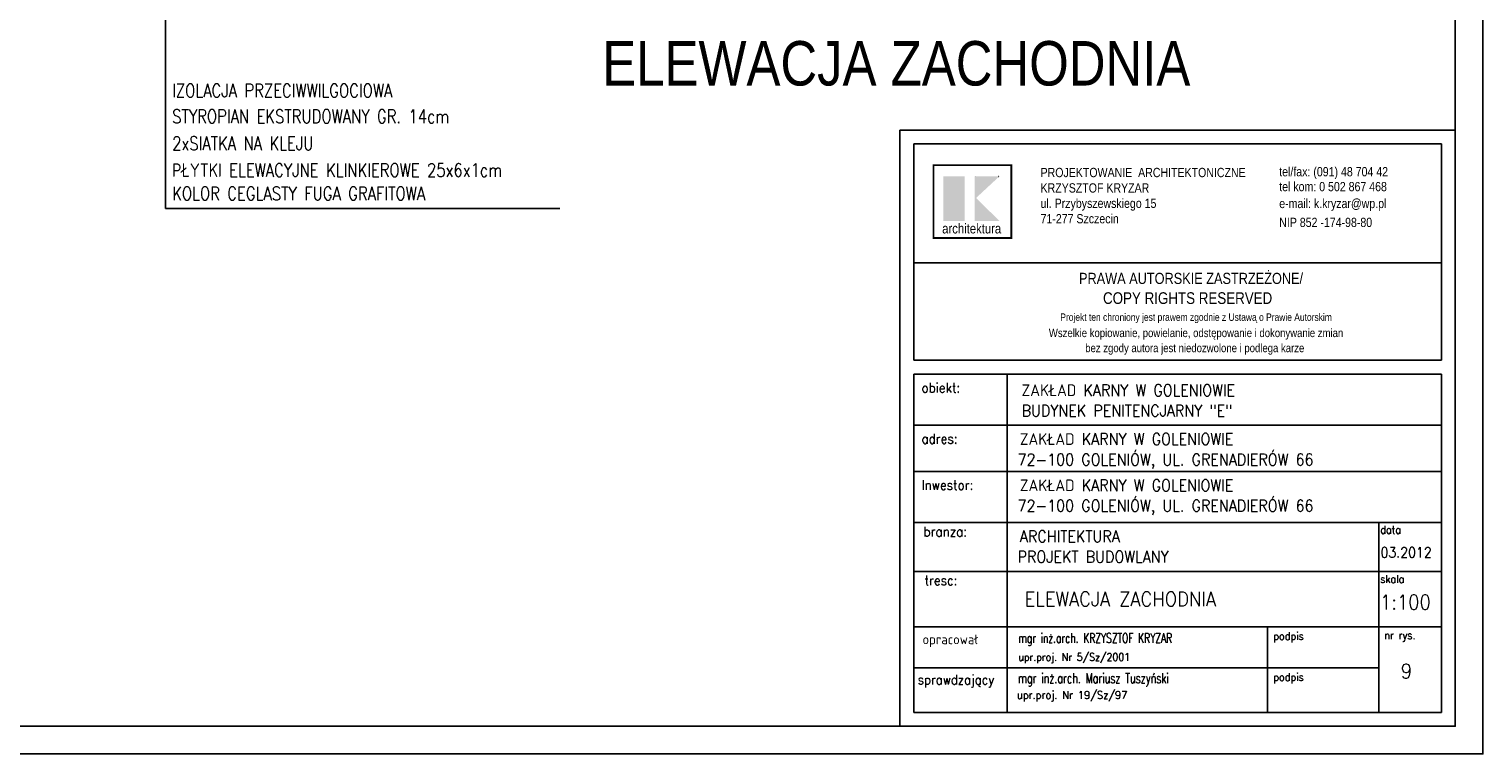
# Model space of a CAD drawing. Header units: millimetres. Extents: x 50026 to 146998, y 1038179 to 1573505.
# Tile 12 of 122: x 51967 to 54226, y 1044569 to 1045695. Entities that reach past the tile are written whole.
import ezdxf

# ---------------------------------------------------------------- set-up
doc = ezdxf.new("R2010")
doc.units = ezdxf.units.MM
doc.header["$LTSCALE"] = 0.025
for name, color, linetype in [('2', 7, 'Continuous'), ('2D-WYMIARY', 2, 'Continuous'), ('___TABELA', 7, 'Continuous'), ('NAPISY', 2, 'Continuous')]:
    doc.layers.add(name, color=color, linetype=linetype)
doc.styles.add('KS', font='romans.shx', dxfattribs={"width": 0.8, "height": 17.5})
doc.styles.add('ROMANS', font='romans.shx', dxfattribs={"width": 0.7})
doc.styles.get("Standard").update_dxf_attribs({"font": 'ARIALN.TTF'})

msp = doc.modelspace()

# ---------------------------------------------------------------- hatches: boundary and pattern name
at = {"layer": '___TABELA', "linetype": 'Continuous'}
for points in [[(53420.63867, 1045465.90056), (53387.47915, 1045465.90056), (53387.47915, 1045396.89762), (53420.63867, 1045396.89762)], [(53474.26035, 1045465.98836), (53438.18267, 1045432.50513), (53474.26035, 1045396.84351), (53436.09721, 1045396.84351), (53436.09721, 1045465.98836)]]:
    msp.add_hatch(color=10, dxfattribs=at).paths.add_polyline_path(points, flags=0)

# ---------------------------------------------------------------- linework, layer by layer
at = {"layer": '2D-WYMIARY', "color": 2}
for points in [[(50025.62556, 1047538.9331), (54225.62556, 1047538.9331), (54225.62556, 1044568.9331), (50025.62556, 1044568.9331)], [(50339.59173, 1047495.95273), (54182.6452, 1047495.95273), (54182.6452, 1044611.91346), (50339.59173, 1044611.91346)]]:
    msp.add_lwpolyline(points, close=True, dxfattribs=at)
at = {"layer": '___TABELA', "color": 7, "linetype": 'Continuous'}
for p, q in [((54182.6452, 1045537.94227), (53319.81504, 1045537.94227)), ((53319.81504, 1045537.94227), (53319.81504, 1045158.93524)), ((54182.6452, 1045158.93524), (54182.6452, 1045537.94227)), ((53341.3858, 1045331.50127), (54161.07444, 1045331.50127))]:
    msp.add_line(p, q, dxfattribs=at)
at = {"layer": '___TABELA', "color": 2, "linetype": 'Continuous'}
for p, q in [((53319.81504, 1045537.94227), (53319.81504, 1044611.91346)), ((53319.81504, 1045537.94227), (54182.6452, 1045537.94227)), ((53341.3858, 1045516.37151), (53341.3858, 1045180.50599)), ((54161.07444, 1045516.37151), (53341.3858, 1045516.37151)), ((54161.07444, 1045180.50599), (54161.07444, 1045516.37151)), ((53341.3858, 1045180.50599), (54161.07444, 1045180.50599))]:
    msp.add_line(p, q, dxfattribs=at)
at = {"layer": '___TABELA', "color": 10, "linetype": 'Continuous'}
for p, q in [((53437.03957, 1045465.9882), (53437.03957, 1045465.9882)), ((53371.95015, 1045370.31081), (53371.95015, 1045370.31081))]:
    msp.add_line(p, q, dxfattribs=at)
at = {"layer": '___TABELA', "color": 254, "linetype": 'Continuous'}
for p, q in [((53472.33961, 1045465.9882), (53472.81682, 1045465.9882)), ((53473.77122, 1045465.9882), (53474.24839, 1045465.9882)), ((53446.66953, 1045391.10392), (53446.73967, 1045391.10392)), ((53471.17757, 1045387.96729), (53471.17757, 1045387.89626))]:
    msp.add_line(p, q, dxfattribs=at)
at = {"layer": '___TABELA', "color": 2}
for p, q in [((53341.3858, 1045158.93524), (54161.07444, 1045158.93524)), ((53341.3858, 1044633.48421), (53341.3858, 1045158.93524)), ((53486.36482, 1045158.93524), (53486.36482, 1044633.48421)), ((54161.07444, 1045158.93524), (54161.07444, 1044633.48421)), ((53341.3858, 1045079.61097), (54161.07444, 1045079.61097)), ((53341.3858, 1045007.848), (54161.07444, 1045007.848)), ((53341.3858, 1044928.52374), (54161.07444, 1044928.52374)), ((54063.66171, 1044928.52374), (54063.66171, 1044633.48421)), ((53341.3858, 1044852.11636), (54161.07444, 1044852.11636)), ((53341.3858, 1044766.14054), (54161.07444, 1044766.14054)), ((53890.97853, 1044766.14054), (53890.97853, 1044633.48421)), ((53341.3858, 1044702.43754), (54063.66171, 1044702.43754)), ((53341.3858, 1044633.48421), (54161.07444, 1044633.48421)), ((53341.3858, 1044633.48421), (54063.66171, 1044633.48421)), ((53341.3858, 1044633.48421), (54063.66171, 1044633.48421))]:
    msp.add_line(p, q, dxfattribs=at)
at = {"layer": '___TABELA', "color": 10, "linetype": 'Continuous', "const_width": 2.88114}
msp.add_lwpolyline([(53371.95015, 1045370.31081), (53492.7868, 1045370.31081), (53492.7868, 1045483.396), (53371.95015, 1045483.396)], close=True, dxfattribs=at)
at = {"layer": 'NAPISY', "linetype": 'Continuous', "ltscale": 0.2}
for q in [(52178.72168, 1045792.52986), (52791.57267, 1045416.11143)]:
    msp.add_line((52178.72168, 1045416.11143), q, dxfattribs=at)

# ---------------------------------------------------------------- texts
at = {"layer": '2', "color": 2, "style": 'ROMANS', "width": 0.7}
for s, height, p in [('mgr inż.arch. KRZYSZTOF KRYZAR', 14.8176, (53503.67247, 1044741.52092)), ('mgr inż.arch. Mariusz Tuszyński', 15.435, (53503.20221, 1044678.85277))]:
    msp.add_text(s, height=height, dxfattribs=at).set_placement(p)
at = {"layer": '2', "color": 7, "style": 'ROMANS', "width": 0.9}
for s, height, p in [('upr.proj. Nr 5/Sz/2001', 11.85408, (53503.67247, 1044713.61646)), ('sprawdzający', 14.8176, (53347.51124, 1044676.96111))]:
    msp.add_text(s, height=height, dxfattribs=at).set_placement(p)
at = {"layer": '2', "color": 0, "style": 'ROMANS', "width": 0.9}
msp.add_text('upr.proj. Nr 19/Sz/97', height=12.348, dxfattribs=at).set_placement((53501.63754, 1044654.30045))
at = {"layer": '___TABELA', "color": 7}
msp.add_text('ELEWACJA ZACHODNIA', height=69.0264125, dxfattribs=at).set_placement((52857.38048, 1045607.11766))
at = {"layer": '___TABELA', "color": 7, "style": 'ROMANS', "width": 0.9}
for s, height, p in [('obiekt:', 15.12, (53353.36588, 1045130.1362)), ('adres:', 15.12, (53353.36588, 1045050.81193)), ('Inwestor:', 15.12, (53353.36588, 1044979.04897)), ('branza:', 15.12, (53356.41511, 1044906.72026)), ('data', 12.096, (54066.06715, 1044910.96431)), ('tresc:', 15.12, (53357.93974, 1044830.94176)), ('skala', 12.096, (54066.06715, 1044834.55692)), ('opracował', 15.12, (53354.89048, 1044739.31195)), ('podpis', 12.096, (53900.03055, 1044745.95595)), ('nr rys.', 12.096, (54072.31433, 1044747.14954)), ('podpis', 12.096, (53900.03055, 1044682.25294))]:
    msp.add_text(s, height=height, dxfattribs=at).set_placement(p)
at = {"layer": '___TABELA', "color": 2, "style": 'ROMANS', "width": 0.9}
for s, height, p in [('ZAKŁAD KARNY W GOLENIOWIE', 18.05895, (53508.86363, 1045124.83917)), ('BUDYNEK PENITENCJARNY "E"', 18.05895, (53508.86363, 1045092.98216)), ('ZAKŁAD KARNY W GOLENIOWIE', 18.05895, (53506.18533, 1045048.89772)), ('72-100 GOLENIÓW, UL. GRENADIERÓW 66', 18.05895, (53502.64077, 1045017.16178)), ('ZAKŁAD KARNY W GOLENIOWIE', 18.05895, (53506.18533, 1044977.13475)), ('72-100 GOLENIÓW, UL. GRENADIERÓW 66', 18.05895, (53502.64077, 1044945.39882)), ('ARCHITEKTURA ', 18.05895, (53506.18533, 1044897.81049)), ('PROJEKT BUDOWLANY', 18.05895, (53502.64077, 1044866.07455)), ('03.2012', 15.876, (54066.51029, 1044874.02469))]:
    msp.add_text(s, height=height, dxfattribs=at).set_placement(p)
at = {"layer": '___TABELA', "color": 6, "style": 'ROMANS', "width": 0.9}
for s, p in [('ELEWACJA ZACHODNIA', (53513.41219, 1044798.16666)), ('1:100', (54065.84374, 1044793.34845)), ('9', (54098.10864, 1044686.20097))]:
    msp.add_text(s, height=22.68, dxfattribs=at).set_placement(p)
at = {"layer": '___TABELA', "color": 7}
for s, insert, char_height, width, attachment_point in [('PROJEKTOWANIE  ARCHITEKTONICZNE\\PKRZYSZTOF KRYZAR\\Pul. Przybyszewskiego 15\\P71-277 Szczecin', (53538.31027, 1045436.01484), 14.3505912, 456.8593973, 4), ('tel/fax: (091) 48 704 42', (53909.14773, 1045471.10414), 14.3505912, 406.2712152, 4), ('tel kom: 0 502 867 468', (53909.14773, 1045450.02284), 14.3505912, 406.2712152, 4), ('e-mail: k.kryzar@wp.pl', (53909.14773, 1045421.77303), 14.3505912, 462.6139934, 4), ('NIP 852 -174-98-80', (53909.14773, 1045394.44489), 14.3505912, 454.3195083, 4), ('PRAWA AUTORSKIE ZASTRZEŻONE/', (53772.1178, 1045307.42515), 17.2566031, 638.5662182, 5), ('COPY RIGHTS RESERVED', (53766.82038, 1045276.77425), 18.1194333, 476.616593, 5), ('Projekt ten chroniony jest prawem zgodnie z Ustawą o Prawie Autorskim', (53779.94752, 1045245.58686), 11.4648979, 877.1234568, 5), ('Wszelkie kopiowanie, powielanie, odstępowanie i dokonywanie zmian', (53779.91922, 1045220.88144), 12.9424523, 877.0668539, 5), ('bez zgody autora jest niedozwolone i podlega karze', (53777.93741, 1045197.44249), 12.9424523, 816.4799989, 5)]:
    msp.add_mtext(s, dxfattribs=dict(at, insert=insert, char_height=char_height, width=width, attachment_point=attachment_point))
at = {"layer": '___TABELA', "color": 10, "insert": (53431.30799, 1045392.66485), "char_height": 15.3150793, "width": 129.2952226, "attachment_point": 2}
msp.add_mtext('architektura', dxfattribs=at)
at = {"layer": 'NAPISY', "linetype": 'Continuous', "ltscale": 0.2, "char_height": 21, "attachment_point": 1, "style": 'KS'}
for s, insert, width in [('IZOLACJA PRZECIWWILGOCIOWA', (52189.08642, 1045609.8327), 757.9173584), ('STYROPIAN EKSTRUDOWANY GR. 14cm', (52189.08642, 1045569.74505), 676.5879316), ('2xSIATKA NA KLEJU', (52189.08642, 1045527.85392), 801.0369467), ('PŁYTKI ELEWACYJNE KLINKIEROWE 25x6x1cm', (52189.08642, 1045486.17966), 801.0369467), ('KOLOR CEGLASTY FUGA GRAFITOWA', (52189.08642, 1045449.91021), 801.0369467)]:
    msp.add_mtext(s, dxfattribs=dict(at, insert=insert, width=width))

doc.saveas('drawing.dxf')
